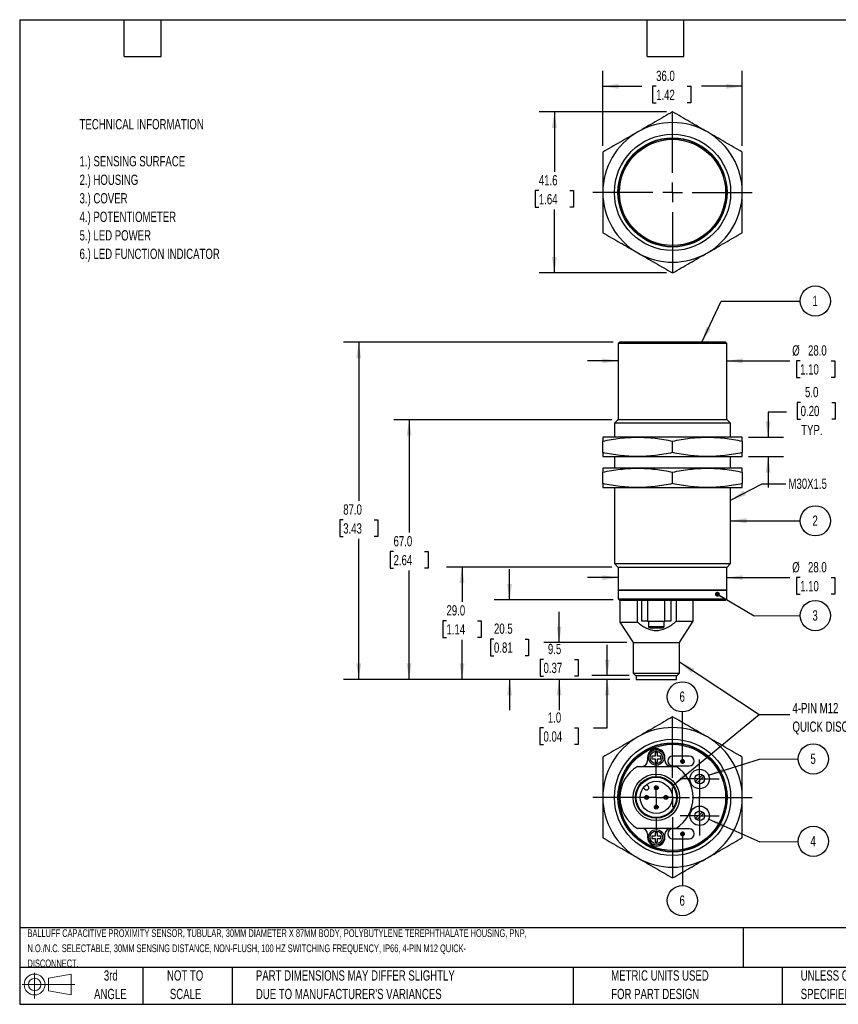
# Model space of a CAD drawing. Header units: millimetres. Extents: x 8 to 341, y 8 to 262.
# Tile 1 of 2: x 8 to 219, y 8 to 262. Entities that reach past the tile are written whole.
import ezdxf

# ---------------------------------------------------------------- set-up
doc = ezdxf.new("R2010")
doc.units = ezdxf.units.MM
doc.header["$LTSCALE"] = 1.25
doc.linetypes.add('CENTERX2', pattern=[20.32, 12.7, -2.54, 2.54, -2.54])
doc.layers.add('CENTER', color=40, linetype='CENTERX2')
doc.layers.add('DIMENSIONS', color=140, linetype='Continuous', lineweight=25)
doc.layers.add('TEXT', color=140, linetype='Continuous', lineweight=25)
doc.styles.add('SLDTEXTSTYLE0', font='TXT', dxfattribs={"width": 0.7})
doc.dimstyles.new('SLDDIMSTYLE0', dxfattribs={"dimtxt": 2.69751, "dimasz": 4.1275, "dimexe": 0, "dimexo": 0.0625, "dimgap": 0.674377, "dimtad": 0, "dimtih": 1, "dimtoh": 1, "dimrnd": 1e-09, "dimzin": 4, "dimdsep": 46, "dimtxsty": 'SLDTEXTSTYLE0', "dimsah": 1, "dimcen": 0.09, "dimadec": 0, "dimazin": 1, "dimtfac": 1, "dimtmove": 0, "dimatfit": 0, "dimfxl": 0, "dimfrac": 2, "dimtolj": 1, "dimtzin": 12, "dimarcsym": 0})
doc.dimstyles.new('SLDDIMSTYLE1', dxfattribs={"dimtxt": 2.69751, "dimasz": 4.1275, "dimexe": 0, "dimexo": 0.0625, "dimgap": 0.674377, "dimtad": 0, "dimtih": 1, "dimtoh": 1, "dimrnd": 1e-09, "dimzin": 12, "dimdsep": 46, "dimtxsty": 'SLDTEXTSTYLE0', "dimsah": 1, "dimcen": 0.09, "dimadec": 0, "dimazin": 3, "dimtfac": 1, "dimtmove": 0, "dimatfit": 0, "dimfxl": 0, "dimfrac": 2, "dimtolj": 1, "dimtzin": 12, "dimarcsym": 0})
doc.dimstyles.new('SLDDIMSTYLE2', dxfattribs={"dimtxt": 2.69751, "dimasz": 4.1275, "dimexe": 0, "dimexo": 0.0625, "dimgap": 0.674377, "dimtad": 0, "dimtih": 1, "dimtoh": 1, "dimrnd": 1e-09, "dimzin": 4, "dimdsep": 46, "dimtxsty": 'SLDTEXTSTYLE0', "dimsah": 1, "dimcen": 0.09, "dimadec": 0, "dimazin": 1, "dimtfac": 1, "dimtofl": 0, "dimtmove": 0, "dimatfit": 3, "dimfxl": 0, "dimfrac": 2, "dimtolj": 1, "dimtzin": 12, "dimarcsym": 0})
doc.dimstyles.new('SLDDIMSTYLE3', dxfattribs={"dimtxt": 0.18, "dimasz": 4.1275, "dimexe": 0, "dimexo": 0.0625, "dimgap": 0, "dimtad": 0, "dimtih": 1, "dimtoh": 1, "dimdec": 0, "dimrnd": 1e-09, "dimzin": 0, "dimdsep": 46, "dimtxsty": 'Standard', "dimsah": 1, "dimcen": 0.09, "dimadec": 0, "dimazin": 0, "dimtfac": 4.1275, "dimtdec": 0, "dimtofl": 0, "dimtmove": 0, "dimatfit": 3, "dimfxl": 0, "dimfrac": 2, "dimtolj": 1, "dimtzin": 0, "dimarcsym": 0})
doc.dimstyles.new('SLDDIMSTYLE4', dxfattribs={"dimtxt": 2.69751, "dimasz": 4.1275, "dimexe": 0, "dimexo": 0.0625, "dimgap": 0.674377, "dimtad": 0, "dimtih": 1, "dimtoh": 1, "dimrnd": 1e-09, "dimzin": 12, "dimdsep": 46, "dimtxsty": 'SLDTEXTSTYLE0', "dimsah": 1, "dimcen": 0.09, "dimadec": 0, "dimazin": 3, "dimtfac": 1, "dimtofl": 0, "dimtmove": 0, "dimatfit": 3, "dimfxl": 0, "dimfrac": 2, "dimtolj": 1, "dimtzin": 12, "dimarcsym": 0})
doc.dimstyles.new('SLDDIMSTYLE5', dxfattribs={"dimtxt": 0.18, "dimasz": 1.27, "dimexe": 0, "dimexo": 0.0625, "dimgap": 0, "dimtad": 0, "dimtih": 1, "dimtoh": 1, "dimdec": 0, "dimrnd": 1e-09, "dimzin": 0, "dimdsep": 46, "dimtxsty": 'Standard', "dimblk1": 'DOT', "dimblk2": 'DOT', "dimsah": 1, "dimcen": 0.09, "dimadec": 0, "dimazin": 0, "dimtfac": 1.27, "dimtdec": 0, "dimtofl": 0, "dimtmove": 0, "dimatfit": 3, "dimldrblk": 'DOT', "dimfxl": 0, "dimfrac": 2, "dimtolj": 1, "dimtzin": 0, "dimarcsym": 0})

# ---------------------------------------------------------------- blocks, each defined once
blk = doc.blocks.new('Block11')
at = {"color": 7, "linetype": 'Continuous', "lineweight": 18}
for p, q in [((3.24, 6.64), (3.24, 0)), ((6.85, 5.21), (12.72, 6.29)), ((6.85, 2), (6.85, 5.21)), ((12.72, 6.29), (12.72, 0.91)), ((0, 3.6), (13.59, 3.6)), ((6.85, 2), (12.72, 0.91))]:
    blk.add_line(p, q, dxfattribs=at)
for radius in [2.69, 1.61]:
    blk.add_circle((3.24, 3.6), radius, dxfattribs=at)
blk = doc.blocks.new('Block12')
at = {"color": 7, "linetype": 'Continuous'}
blk.add_blockref('Block11', (0, 0), dxfattribs=at)
blk = doc.blocks.new('SW_NOTE_0')
at = {"layer": 'TEXT', "color": 0, "attachment_point": 1, "style": 'SLDTEXTSTYLE0'}
for s, insert, char_height in [('TECHNICAL INFORMATION', (0, 3.41), 2.6458), ('1.) SENSING SURFACE', (0, -6.14), 2.6458), ('2.) HOUSING', (0, -10.92), 2.6458), ('3.) COVER', (0, -15.7), 2.646), ('4.) POTENTIOMETER', (0, -20.48), 2.6458), ('5.) LED POWER', (0, -25.26), 2.6458), ('6.) LED FUNCTION INDICATOR', (0, -30.03), 2.6458)]:
    blk.add_mtext(s, dxfattribs=dict(at, insert=insert, char_height=char_height))
blk = doc.blocks.new('SW_NOTE_0_1')
at = {"layer": 'TEXT', "color": 0, "attachment_point": 1, "style": 'SLDTEXTSTYLE0'}
for s, insert, char_height in [('BALLUFF CAPACITIVE PROXIMITY SENSOR, TUBULAR, 30MM DIAMETER X 87MM BODY, POLYBUTYLENE TEREPHTHALATE HOUSING, PNP,', (0, 2.56), 1.98438), ('N.O./N.C. SELECTABLE, 30MM SENSING DISTANCE, NON-FLUSH, 100 HZ SWITCHING FREQUENCY, IP66, 4-PIN M12 QUICK-', (0, -1.34), 1.98438), ('DISCONNECT.', (0, -5.23), 1.9844)]:
    blk.add_mtext(s, dxfattribs=dict(at, insert=insert, char_height=char_height))
blk = doc.blocks.new('SW_NOTE_0_3')
at = {"layer": 'TEXT', "color": 0, "char_height": 2.6458, "attachment_point": 1, "style": 'SLDTEXTSTYLE0'}
for s, insert in [('UNLESS OTHERWISE', (0, 3.41)), ('SPECIFIED UNITS ARE:', (0, -1.37))]:
    blk.add_mtext(s, dxfattribs=dict(at, insert=insert))
blk = doc.blocks.new('SW_NOTE_0_4')
at = {"layer": 'TEXT', "color": 0, "char_height": 2.6458, "attachment_point": 1, "style": 'SLDTEXTSTYLE0'}
for s, insert in [('PART DIMENSIONS MAY DIFFER SLIGHTLY', (0, 3.41)), ("DUE TO MANUFACTURER'S VARIANCES", (0, -1.37))]:
    blk.add_mtext(s, dxfattribs=dict(at, insert=insert))
blk = doc.blocks.new('SW_NOTE_0_5')
at = {"layer": 'TEXT', "color": 0, "char_height": 2.646, "attachment_point": 2, "style": 'SLDTEXTSTYLE0'}
for s, insert in [('NOT TO', (6.57, 3.41)), ('SCALE', (6.69, -1.37))]:
    blk.add_mtext(s, dxfattribs=dict(at, insert=insert))
blk = doc.blocks.new('SW_NOTE_0_6')
at = {"layer": 'TEXT', "color": 0, "char_height": 2.646, "attachment_point": 2, "style": 'SLDTEXTSTYLE0'}
for s, insert in [('3rd', (2.89, 3.41)), ('ANGLE', (2.77, -1.37))]:
    blk.add_mtext(s, dxfattribs=dict(at, insert=insert))
blk = doc.blocks.new('SW_NOTE_0_7')
at = {"layer": 'TEXT', "color": 0, "char_height": 2.6458, "attachment_point": 1, "style": 'SLDTEXTSTYLE0'}
for s, insert in [('METRIC UNITS USED', (0, 3.41)), ('FOR PART DESIGN', (0, -1.37))]:
    blk.add_mtext(s, dxfattribs=dict(at, insert=insert))
blk = doc.blocks.new('_D')
at = {"layer": 'DIMENSIONS'}
for p, q in [((162.43, 173.92), (154.5, 173.92)), ((190.43, 173.92), (206.72, 173.92)), ((209.36, 173.92), (208.45, 173.92)), ((208.45, 173.92), (208.45, 169.64)), ((217.38, 173.92), (218.28, 173.92)), ((218.28, 173.92), (218.28, 169.64)), ((208.45, 169.64), (209.36, 169.64)), ((218.28, 169.64), (217.38, 169.64))]:
    blk.add_line(p, q, dxfattribs=at)
for points in [[(162.43, 173.92), (158.31, 174.56), (158.31, 173.29)], [(190.43, 173.92), (194.56, 173.29), (194.56, 174.56)]]:
    blk.add_solid(points, dxfattribs=at)
at = {"layer": 'DIMENSIONS', "char_height": 2.646, "attachment_point": 1, "style": 'SLDTEXTSTYLE0'}
for s, insert in [('%%c', (207.32, 177.94)), ('28.0', (211.4, 177.94)), ('1.10', (209.36, 173.05))]:
    blk.add_mtext(s, dxfattribs=dict(at, insert=insert))
blk = doc.blocks.new('_D_1')
at = {"layer": 'DIMENSIONS'}
for p, q in [((209.5, 163.19), (208.6, 163.19)), ((208.6, 163.19), (208.6, 158.9)), ((217.52, 163.19), (218.42, 163.19)), ((218.42, 163.19), (218.42, 158.9)), ((205.88, 160.66), (201.09, 160.66)), ((201.09, 160.66), (201.09, 154.24)), ((208.6, 158.9), (209.5, 158.9)), ((218.42, 158.9), (217.52, 158.9)), ((196.02, 154.24), (205.06, 154.24)), ((196.02, 149.24), (205.06, 149.24)), ((201.09, 149.24), (201.09, 141.3))]:
    blk.add_line(p, q, dxfattribs=at)
for points in [[(201.09, 154.24), (201.73, 158.36), (200.46, 158.36)], [(201.09, 149.24), (200.46, 145.11), (201.73, 145.11)]]:
    blk.add_solid(points, dxfattribs=at)
at = {"layer": 'DIMENSIONS', "char_height": 2.646, "attachment_point": 1, "style": 'SLDTEXTSTYLE0'}
for s, insert in [('5.0', (210.62, 167.2)), ('0.20', (209.5, 162.31)), ('TYP.', (209.63, 157.42))]:
    blk.add_mtext(s, dxfattribs=dict(at, insert=insert))
blk = doc.blocks.new('_D_2')
at = {"layer": 'DIMENSIONS'}
for p, q in [((159.59, 92.74), (159.59, 100.67)), ((165.26, 92.74), (155.62, 92.74)), ((165.45, 91.74), (155.62, 91.74)), ((159.59, 79.24), (159.59, 91.74)), ((143.12, 79.24), (142.22, 79.24)), ((142.22, 79.24), (142.22, 74.95)), ((151.14, 79.24), (152.05, 79.24)), ((152.05, 79.24), (152.05, 74.95)), ((156, 79.24), (159.59, 79.24)), ((142.22, 74.95), (143.12, 74.95)), ((152.05, 74.95), (151.14, 74.95))]:
    blk.add_line(p, q, dxfattribs=at)
for points in [[(159.59, 92.74), (160.22, 96.86), (158.95, 96.86)], [(159.59, 91.74), (158.95, 87.61), (160.22, 87.61)]]:
    blk.add_solid(points, dxfattribs=at)
at = {"layer": 'DIMENSIONS', "char_height": 2.646, "attachment_point": 1, "style": 'SLDTEXTSTYLE0'}
for s, insert in [('1.0', (144.25, 83.25)), ('0.04', (143.12, 78.36))]:
    blk.add_mtext(s, dxfattribs=dict(at, insert=insert))
blk = doc.blocks.new('_D_3')
at = {"layer": 'DIMENSIONS'}
for p, q in [((147.15, 101.24), (147.15, 109.17)), ((164.65, 101.24), (143.18, 101.24)), ((143.14, 96.91), (142.24, 96.91)), ((142.24, 96.91), (142.24, 92.62)), ((151.16, 96.91), (152.07, 96.91)), ((152.07, 96.91), (152.07, 92.62)), ((142.24, 92.62), (143.14, 92.62)), ((165.45, 91.74), (143.18, 91.74)), ((147.15, 91.74), (147.15, 83.8)), ((152.07, 92.62), (151.16, 92.62))]:
    blk.add_line(p, q, dxfattribs=at)
for points in [[(147.15, 101.24), (147.79, 105.36), (146.52, 105.36)], [(147.15, 91.74), (146.52, 87.61), (147.79, 87.61)]]:
    blk.add_solid(points, dxfattribs=at)
at = {"layer": 'DIMENSIONS', "char_height": 2.646, "attachment_point": 1, "style": 'SLDTEXTSTYLE0'}
for s, insert in [('9.5', (144.27, 100.92)), ('0.37', (143.14, 96.03))]:
    blk.add_mtext(s, dxfattribs=dict(at, insert=insert))
blk = doc.blocks.new('_D_4')
at = {"layer": 'DIMENSIONS'}
for p, q in [((134.36, 112.24), (134.36, 120.17)), ((161.15, 112.24), (130.39, 112.24)), ((130.35, 102.16), (129.44, 102.16)), ((129.44, 102.16), (129.44, 97.87)), ((138.37, 102.16), (139.27, 102.16)), ((139.27, 102.16), (139.27, 97.87)), ((129.44, 97.87), (130.35, 97.87)), ((139.27, 97.87), (138.37, 97.87)), ((165.45, 91.74), (130.39, 91.74)), ((134.36, 91.74), (134.36, 83.8))]:
    blk.add_line(p, q, dxfattribs=at)
for points in [[(134.36, 112.24), (134.99, 116.36), (133.72, 116.36)], [(134.36, 91.74), (133.72, 87.61), (134.99, 87.61)]]:
    blk.add_solid(points, dxfattribs=at)
at = {"layer": 'DIMENSIONS', "char_height": 2.646, "attachment_point": 1, "style": 'SLDTEXTSTYLE0'}
for s, insert in [('20.5', (130.35, 106.17)), ('0.81', (130.35, 101.28))]:
    blk.add_mtext(s, dxfattribs=dict(at, insert=insert))
blk = doc.blocks.new('_D_5')
at = {"layer": 'DIMENSIONS'}
for p, q in [((160.77, 120.74), (118.13, 120.74)), ((122.1, 120.74), (122.1, 111.76)), ((118.09, 106.87), (117.19, 106.87)), ((117.19, 106.87), (117.19, 102.59)), ((126.11, 106.87), (127.02, 106.87)), ((127.02, 106.87), (127.02, 102.59)), ((117.19, 102.59), (118.09, 102.59)), ((122.1, 91.74), (122.1, 101.98)), ((127.02, 102.59), (126.11, 102.59)), ((165.45, 91.74), (118.13, 91.74))]:
    blk.add_line(p, q, dxfattribs=at)
for points in [[(122.1, 120.74), (121.47, 116.61), (122.74, 116.61)], [(122.1, 91.74), (122.74, 95.86), (121.47, 95.86)]]:
    blk.add_solid(points, dxfattribs=at)
at = {"layer": 'DIMENSIONS', "char_height": 2.646, "attachment_point": 1, "style": 'SLDTEXTSTYLE0'}
for s, insert in [('29.0', (118.09, 110.89)), ('1.14', (118.09, 106))]:
    blk.add_mtext(s, dxfattribs=dict(at, insert=insert))
blk = doc.blocks.new('_D_6')
at = {"layer": 'DIMENSIONS'}
for p, q in [((160.77, 158.74), (104.47, 158.74)), ((108.43, 158.74), (108.43, 129.61)), ((104.43, 124.72), (103.52, 124.72)), ((103.52, 124.72), (103.52, 120.43)), ((112.44, 124.72), (113.35, 124.72)), ((113.35, 124.72), (113.35, 120.43)), ((103.52, 120.43), (104.43, 120.43)), ((108.43, 91.74), (108.43, 119.83)), ((113.35, 120.43), (112.44, 120.43)), ((165.45, 91.74), (104.47, 91.74))]:
    blk.add_line(p, q, dxfattribs=at)
for points in [[(108.43, 158.74), (107.8, 154.61), (109.07, 154.61)], [(108.43, 91.74), (109.07, 95.86), (107.8, 95.86)]]:
    blk.add_solid(points, dxfattribs=at)
at = {"layer": 'DIMENSIONS', "char_height": 2.646, "attachment_point": 1, "style": 'SLDTEXTSTYLE0'}
for s, insert in [('67.0', (104.43, 128.73)), ('2.64', (104.43, 123.84))]:
    blk.add_mtext(s, dxfattribs=dict(at, insert=insert))
blk = doc.blocks.new('_D_7')
at = {"layer": 'DIMENSIONS'}
for p, q in [((161.15, 178.74), (91.48, 178.74)), ((95.45, 178.74), (95.45, 137.78)), ((91.44, 132.89), (90.54, 132.89)), ((90.54, 132.89), (90.54, 128.61)), ((99.46, 132.89), (100.36, 132.89)), ((100.36, 132.89), (100.36, 128.61)), ((90.54, 128.61), (91.44, 128.61)), ((95.45, 91.74), (95.45, 128)), ((100.36, 128.61), (99.46, 128.61)), ((165.45, 91.74), (91.48, 91.74))]:
    blk.add_line(p, q, dxfattribs=at)
for points in [[(95.45, 178.74), (94.81, 174.61), (96.08, 174.61)], [(95.45, 91.74), (96.08, 95.86), (94.81, 95.86)]]:
    blk.add_solid(points, dxfattribs=at)
at = {"layer": 'DIMENSIONS', "char_height": 2.646, "attachment_point": 1, "style": 'SLDTEXTSTYLE0'}
for s, insert in [('87.0', (91.44, 136.91)), ('3.43', (91.44, 132.02))]:
    blk.add_mtext(s, dxfattribs=dict(at, insert=insert))
blk = doc.blocks.new('_D_8')
at = {"layer": 'DIMENSIONS'}
for p, q in [((162.43, 118), (154.5, 118)), ((190.43, 118), (206.72, 118)), ((209.36, 118), (208.45, 118)), ((208.45, 118), (208.45, 113.72)), ((217.38, 118), (218.28, 118)), ((218.28, 118), (218.28, 113.72)), ((208.45, 113.72), (209.36, 113.72)), ((218.28, 113.72), (217.38, 113.72))]:
    blk.add_line(p, q, dxfattribs=at)
for points in [[(162.43, 118), (158.31, 118.64), (158.31, 117.37)], [(190.43, 118), (194.56, 117.37), (194.56, 118.64)]]:
    blk.add_solid(points, dxfattribs=at)
at = {"layer": 'DIMENSIONS', "char_height": 2.646, "attachment_point": 1, "style": 'SLDTEXTSTYLE0'}
for s, insert in [('%%c', (207.32, 122.02)), ('28.0', (211.4, 122.02)), ('1.10', (209.36, 117.13))]:
    blk.add_mtext(s, dxfattribs=dict(at, insert=insert))
blk = doc.blocks.new('SW_NOTE_0_8')
at = {"layer": 'TEXT', "color": 0}
blk.add_circle((1.12, 2.05), 3.9, dxfattribs=at)
at = {"layer": 'TEXT', "color": 0, "insert": (1.07, 3.41), "char_height": 2.65, "attachment_point": 2, "style": 'SLDTEXTSTYLE0'}
blk.add_mtext('1', dxfattribs=at)
blk = doc.blocks.new('SW_NOTE_0_9')
at = {"layer": 'TEXT', "color": 0}
blk.add_circle((3.9, -0.01), 3.9, dxfattribs=at)
at = {"layer": 'TEXT', "color": 0, "insert": (3.86, 1.36), "char_height": 2.65, "attachment_point": 2, "style": 'SLDTEXTSTYLE0'}
blk.add_mtext('2', dxfattribs=at)
blk = doc.blocks.new('SW_NOTE_0_10')
at = {"layer": 'TEXT', "color": 0}
blk.add_circle((1.12, 2.05), 3.9, dxfattribs=at)
at = {"layer": 'TEXT', "color": 0, "insert": (1.07, 3.41), "char_height": 2.65, "attachment_point": 2, "style": 'SLDTEXTSTYLE0'}
blk.add_mtext('3', dxfattribs=at)
blk = doc.blocks.new('SW_NOTE_0_11')
at = {"layer": 'TEXT', "color": 0, "attachment_point": 1, "style": 'SLDTEXTSTYLE0'}
for s, insert, char_height in [('4-PIN M12', (0.7, 2.98), 2.646), ('QUICK DISCONNECT', (0.7, -1.8), 2.6458)]:
    blk.add_mtext(s, dxfattribs=dict(at, insert=insert, char_height=char_height))
blk = doc.blocks.new('_Dot')
at = {"color": 0, "linetype": 'ByBlock', "lineweight": -2}
blk.add_line((-0.5, 0), (-1, 0), dxfattribs=at)
at = {"color": 0, "linetype": 'ByBlock', "const_width": 0.5}
blk.add_lwpolyline([(-0.25, 0, 1), (0.25, 0, 1)], format="xyb", close=True, dxfattribs=at)
blk = doc.blocks.new('_D_9')
at = {"layer": 'DIMENSIONS'}
for p, q in [((174.85, 238.17), (141.97, 238.17)), ((145.93, 238.17), (145.93, 222.73)), ((141.93, 217.84), (141.02, 217.84)), ((141.02, 217.84), (141.02, 213.55)), ((149.94, 217.84), (150.85, 217.84)), ((150.85, 217.84), (150.85, 213.55)), ((141.02, 213.55), (141.93, 213.55)), ((150.85, 213.55), (149.94, 213.55)), ((145.93, 196.6), (145.93, 212.94)), ((174.85, 196.6), (141.97, 196.6))]:
    blk.add_line(p, q, dxfattribs=at)
for points in [[(145.93, 238.17), (145.3, 234.04), (146.57, 234.04)], [(145.93, 196.6), (146.57, 200.73), (145.3, 200.73)]]:
    blk.add_solid(points, dxfattribs=at)
at = {"layer": 'DIMENSIONS', "char_height": 2.646, "attachment_point": 1, "style": 'SLDTEXTSTYLE0'}
for s, insert in [('41.6', (141.93, 221.85)), ('1.64', (141.93, 216.96))]:
    blk.add_mtext(s, dxfattribs=dict(at, insert=insert))
blk = doc.blocks.new('_D_10')
at = {"layer": 'DIMENSIONS'}
for p, q in [((158.43, 229.36), (158.43, 248.72)), ((194.43, 229.36), (194.43, 248.72)), ((158.43, 244.75), (168.55, 244.75)), ((172.2, 244.75), (171.29, 244.75)), ((171.29, 244.75), (171.29, 240.47)), ((180.22, 244.75), (181.12, 244.75)), ((181.12, 244.75), (181.12, 240.47)), ((194.43, 244.75), (183.87, 244.75)), ((171.29, 240.47), (172.2, 240.47)), ((181.12, 240.47), (180.22, 240.47))]:
    blk.add_line(p, q, dxfattribs=at)
for points in [[(158.43, 244.75), (162.56, 244.12), (162.56, 245.39)], [(194.43, 244.75), (190.31, 245.39), (190.31, 244.12)]]:
    blk.add_solid(points, dxfattribs=at)
at = {"layer": 'DIMENSIONS', "char_height": 2.646, "attachment_point": 1, "style": 'SLDTEXTSTYLE0'}
for s, insert in [('36.0', (172.2, 248.77)), ('1.42', (172.2, 243.88))]:
    blk.add_mtext(s, dxfattribs=dict(at, insert=insert))
blk = doc.blocks.new('SW_CENTERMARKSYMBOL_0')
at = {"layer": 'CENTER', "color": 0}
for p, q in [((0, 5.08), (0, 20.54)), ((0, 0), (0, 2.54)), ((-5.08, 0), (-20.54, 0)), ((0, 0), (-2.54, 0)), ((0, 0), (0, -2.54)), ((0, 0), (2.54, 0)), ((5.08, 0), (20.54, 0)), ((0, -5.08), (0, -20.54))]:
    blk.add_line(p, q, dxfattribs=at)
blk = doc.blocks.new('SW_NOTE_0_12')
at = {"layer": 'TEXT', "color": 0, "attachment_point": 1, "style": 'SLDTEXTSTYLE0'}
for s, insert, char_height in [('4-PIN M12', (0.69, 2.96), 2.646), ('QUICK DISCONNECT', (0.69, -1.81), 2.6458)]:
    blk.add_mtext(s, dxfattribs=dict(at, insert=insert, char_height=char_height))
blk = doc.blocks.new('SW_NOTE_0_13')
at = {"layer": 'TEXT', "color": 0}
blk.add_circle((-0.01, 3.9), 3.9, dxfattribs=at)
at = {"layer": 'TEXT', "color": 0, "insert": (-0.06, 5.27), "char_height": 2.65, "attachment_point": 2, "style": 'SLDTEXTSTYLE0'}
blk.add_mtext('6', dxfattribs=at)
blk = doc.blocks.new('SW_NOTE_0_14')
at = {"layer": 'TEXT', "color": 0}
blk.add_circle((-0.01, -3.9), 3.9, dxfattribs=at)
at = {"layer": 'TEXT', "color": 0, "insert": (-0.06, -2.54), "char_height": 2.65, "attachment_point": 2, "style": 'SLDTEXTSTYLE0'}
blk.add_mtext('6', dxfattribs=at)
blk = doc.blocks.new('SW_NOTE_0_15')
at = {"layer": 'TEXT', "color": 0}
blk.add_circle((1.12, 2.05), 3.9, dxfattribs=at)
at = {"layer": 'TEXT', "color": 0, "insert": (1.07, 3.41), "char_height": 2.65, "attachment_point": 2, "style": 'SLDTEXTSTYLE0'}
blk.add_mtext('5', dxfattribs=at)
blk = doc.blocks.new('SW_NOTE_0_16')
at = {"layer": 'TEXT', "color": 0}
blk.add_circle((1.12, 2.05), 3.9, dxfattribs=at)
at = {"layer": 'TEXT', "color": 0, "insert": (1.07, 3.41), "char_height": 2.65, "attachment_point": 2, "style": 'SLDTEXTSTYLE0'}
blk.add_mtext('4', dxfattribs=at)
blk = doc.blocks.new('SW_CENTERMARKSYMBOL_1')
at = {"layer": 'CENTER', "color": 0}
for p, q in [((0, 5.08), (0, 20.54)), ((-5.08, 0), (-20.54, 0)), ((0, 0), (-2.54, 0)), ((0, 0), (0, 2.54)), ((0, 0), (0, -2.54)), ((0, 0), (2.54, 0)), ((5.08, 0), (20.54, 0)), ((0, -5.08), (0, -20.54))]:
    blk.add_line(p, q, dxfattribs=at)
blk = doc.blocks.new('SW_CENTERMARKSYMBOL_2')
at = {"layer": 'CENTER', "color": 0}
for p, q in [((0, 2.54), (0, 5.04)), ((-2.54, 0), (-5.04, 0)), ((0, 0), (-2.54, 0)), ((0, 0), (0, 2.54)), ((0, 0), (0, -2.54)), ((0, 0), (2.54, 0)), ((2.54, 0), (5.04, 0)), ((0, -2.54), (0, -5.04))]:
    blk.add_line(p, q, dxfattribs=at)
blk = doc.blocks.new('SW_CENTERMARKSYMBOL_3')
at = {"layer": 'CENTER', "color": 0}
for p, q in [((0, 2.54), (0, 5.04)), ((-2.54, 0), (-5.04, 0)), ((0, 0), (-2.54, 0)), ((0, 0), (0, 2.54)), ((0, 0), (0, -2.54)), ((0, 0), (2.54, 0)), ((2.54, 0), (5.04, 0)), ((0, -2.54), (0, -5.04))]:
    blk.add_line(p, q, dxfattribs=at)
blk = doc.blocks.new('SW_CENTERMARKSYMBOL_4')
at = {"layer": 'CENTER', "color": 0}
for p, q in [((0, 5.08), (0, 8.54)), ((-5.08, 0), (-8.54, 0)), ((0, 0), (-2.54, 0)), ((0, 0), (0, 2.54)), ((0, 0), (0, -2.54)), ((0, 0), (2.54, 0)), ((5.08, 0), (8.54, 0)), ((0, -5.08), (0, -8.54))]:
    blk.add_line(p, q, dxfattribs=at)

msp = doc.modelspace()

# ---------------------------------------------------------------- linework, layer by layer
for p, q in [((162.735, 178.735), (162.435, 178.435)), ((162.435, 178.435), (162.435, 158.735)), ((190.435, 178.435), (162.435, 178.435)), ((190.135, 178.735), (162.735, 178.735)), ((190.435, 178.435), (190.135, 178.735)), ((190.435, 158.735), (190.435, 178.435)), ((162.355, 158.735), (161.435, 157.815)), ((161.435, 157.815), (161.435, 154.235)), ((191.435, 157.815), (161.435, 157.815)), ((190.515, 158.735), (162.355, 158.735)), ((191.435, 157.815), (190.515, 158.735)), ((191.435, 154.235), (191.435, 157.815)), ((167.435, 154.235), (158.435, 154.235)), ((158.435, 150.249), (158.435, 153.222)), ((185.435, 154.235), (167.435, 154.235)), ((176.435, 150.249), (176.435, 153.222)), ((194.435, 154.235), (185.435, 154.235)), ((194.435, 153.222), (194.435, 150.249)), ((158.435, 149.235), (167.435, 149.235)), ((161.435, 149.235), (161.435, 146.235)), ((167.435, 149.235), (185.435, 149.235)), ((185.435, 149.235), (194.435, 149.235)), ((191.435, 146.235), (191.435, 149.235)), ((167.435, 146.235), (158.435, 146.235)), ((158.435, 142.249), (158.435, 145.222)), ((185.435, 146.235), (167.435, 146.235)), ((176.435, 142.249), (176.435, 145.222)), ((194.435, 146.235), (185.435, 146.235)), ((194.435, 145.222), (194.435, 142.249)), ((158.435, 141.235), (167.435, 141.235)), ((161.435, 141.235), (161.435, 121.655)), ((167.435, 141.235), (185.435, 141.235)), ((185.435, 141.235), (194.435, 141.235)), ((191.435, 121.655), (191.435, 141.235)), ((161.435, 121.655), (162.355, 120.735)), ((161.435, 121.655), (191.435, 121.655)), ((162.355, 120.735), (176.435, 120.735)), ((162.435, 120.735), (162.435, 114.785)), ((176.435, 120.735), (190.515, 120.735)), ((190.435, 114.785), (190.435, 120.735)), ((190.515, 120.735), (191.435, 121.655)), ((162.435, 114.785), (190.435, 114.785)), ((162.435, 114.735), (162.435, 112.535)), ((190.435, 114.735), (162.435, 114.735)), ((162.535, 114.785), (162.535, 114.735)), ((190.335, 114.735), (190.335, 114.785)), ((190.435, 112.535), (190.435, 114.735)), ((162.435, 112.535), (162.735, 112.235)), ((162.435, 112.535), (190.435, 112.535)), ((162.735, 112.235), (190.135, 112.235)), ((162.862, 112.235), (162.862, 106.536)), ((167.351, 106.536), (167.351, 112.235)), ((168.485, 106.735), (168.485, 112.235)), ((169.985, 112.235), (169.985, 106.735)), ((174.485, 106.735), (174.485, 112.235)), ((175.985, 112.235), (175.985, 106.735)), ((177.358, 112.235), (177.358, 106.735)), ((181.735, 106.735), (181.735, 112.235)), ((190.135, 112.235), (190.435, 112.535)), ((169.985, 106.735), (168.485, 106.735)), ((169.985, 106.735), (174.485, 106.735)), ((170.235, 106.735), (170.235, 105.435)), ((174.235, 105.435), (174.235, 106.735)), ((175.985, 106.735), (174.485, 106.735)), ((177.358, 106.735), (181.735, 106.735)), ((178.235, 101.235), (181.735, 106.735)), ((162.862, 106.536), (166.235, 101.235)), ((162.862, 106.536), (167.351, 106.536)), ((170.235, 105.435), (174.235, 105.435)), ((170.635, 105.035), (173.835, 105.035)), ((166.235, 101.235), (166.235, 93.349)), ((166.235, 101.235), (178.235, 101.235)), ((178.235, 93.349), (178.235, 101.235)), ((166.235, 93.349), (166.848, 92.735)), ((166.235, 93.349), (178.235, 93.349)), ((166.848, 92.735), (172.235, 92.735)), ((167.035, 92.735), (167.035, 91.735)), ((167.035, 91.735), (177.435, 91.735)), ((172.235, 92.735), (177.621, 92.735)), ((177.435, 91.735), (177.435, 92.735)), ((177.621, 92.735), (178.235, 93.349)), ((169.985, 71.613), (169.985, 70.813)), ((171.06, 71.938), (171.06, 71.288)), ((171.91, 71.938), (171.06, 71.938)), ((171.06, 71.288), (171.91, 71.288)), ((172.56, 72.788), (171.91, 72.788)), ((171.91, 72.788), (171.91, 71.938)), ((171.91, 71.288), (171.91, 70.438)), ((172.56, 71.938), (172.56, 72.788)), ((173.41, 71.938), (172.56, 71.938)), ((172.56, 70.438), (172.56, 71.288)), ((172.56, 71.288), (173.41, 71.288)), ((173.41, 71.288), (173.41, 71.938)), ((174.485, 70.813), (174.485, 71.613)), ((180.765, 71.976), (176.485, 71.976)), ((171.91, 70.438), (172.56, 70.438)), ((176.485, 69.43), (180.765, 69.43)), ((182.392, 65.374), (184.124, 67.106)), ((184.477, 66.752), (182.745, 65.02)), ((168.907, 63.792), (169.3, 63.399)), ((170.149, 64.247), (169.755, 64.641)), ((182.392, 55.874), (184.124, 57.606)), ((184.477, 57.252), (182.745, 55.52)), ((169.985, 51.813), (169.985, 51.013)), ((171.06, 51.338), (171.06, 50.688)), ((171.91, 51.338), (171.06, 51.338)), ((172.56, 52.188), (171.91, 52.188)), ((171.91, 52.188), (171.91, 51.338)), ((172.56, 51.338), (172.56, 52.188)), ((173.41, 51.338), (172.56, 51.338)), ((173.41, 50.688), (173.41, 51.338)), ((174.485, 51.013), (174.485, 51.813)), ((180.765, 53.196), (176.485, 53.196)), ((171.06, 50.688), (171.91, 50.688)), ((171.91, 50.688), (171.91, 49.838)), ((171.91, 49.838), (172.56, 49.838)), ((172.56, 49.838), (172.56, 50.688)), ((172.56, 50.688), (173.41, 50.688)), ((176.485, 50.65), (180.765, 50.65))]:
    msp.add_line(p, q)
for centre, radius in [((176.435, 217.384), 15), ((176.435, 217.384), 14.08), ((176.435, 217.384), 14), ((176.435, 217.384), 13.7), ((176.435, 61.313), 15), ((176.435, 61.313), 14.08), ((176.435, 61.313), 14), ((176.435, 61.313), 13.7), ((172.235, 71.613), 2), ((172.235, 71.613), 1.6), ((172.235, 61.313), 6), ((172.235, 61.313), 5.386), ((172.235, 61.313), 5.2), ((183.435, 66.063), 2.5), ((183.435, 66.063), 1.25), ((172.235, 61.313), 4.15), ((172.235, 63.813), 0.5), ((172.235, 63.813), 0.25), ((169.735, 61.313), 0.5), ((169.735, 61.313), 0.25), ((174.735, 61.313), 0.5), ((174.735, 61.313), 0.25), ((172.235, 58.813), 0.5), ((172.235, 58.813), 0.25), ((183.435, 56.563), 2.5), ((183.435, 56.563), 1.25), ((172.235, 51.013), 2), ((172.235, 51.013), 1.6)]:
    msp.add_circle(centre, radius)
for centre, radius, start, end in [((176.435, 217.384), 18, 60, 120), ((176.435, 217.384), 18, 120, 180), ((176.435, 217.384), 18, 0, 60), ((176.435, 217.384), 18, 180, 240), ((176.435, 217.384), 18, 300, 0), ((176.435, 217.384), 18, 240, 300), ((170.635, 105.435), 0.4, 180, 270), ((173.835, 105.435), 0.4, 270, 0), ((176.435, 61.313), 18, 60, 120), ((176.435, 61.313), 18, 120, 180), ((176.435, 61.313), 18, 0, 60), ((172.235, 71.613), 2.25, 0, 180), ((176.485, 70.703), 1.273, 90, 270), ((180.765, 70.703), 1.273, 270, 90), ((172.235, 61.313), 9.373, 121.40389, 238.59611), ((168.485, 70.813), 1.5, 270, 0), ((175.985, 70.813), 1.5, 180, 270), ((172.235, 61.313), 9.5, 302.6369, 57.3631), ((169.724, 63.823), 0.6, 225, 45), ((176.435, 61.313), 18, 180, 240), ((176.435, 61.313), 18, 300, 0), ((168.485, 51.813), 1.5, 0, 90), ((172.235, 51.013), 2.25, 180, 0), ((175.985, 51.813), 1.5, 90, 180), ((176.485, 51.923), 1.273, 90, 270), ((180.765, 51.923), 1.273, 270, 90), ((176.435, 61.313), 18, 240, 300)]:
    msp.add_arc(centre, radius, start, end)
for points, knots in [([(176.435, 238.168), (174.947, 237.309), (173.454, 236.447), (170.455, 234.716), (168.949, 233.846), (167.435, 232.972)], [0, 0, 0, 0, 0.5, 0.5, 1, 1, 1, 1]), ([(185.435, 232.972), (183.92, 233.846), (182.414, 234.716), (179.415, 236.447), (177.922, 237.309), (176.435, 238.168)], [0, 0, 0, 0, 0.5, 0.5, 1, 1, 1, 1]), ([(167.435, 232.972), (165.92, 232.098), (164.414, 231.228), (161.415, 229.497), (159.922, 228.635), (158.435, 227.776)], [0, 0, 0, 0, 0.5, 0.5, 1, 1, 1, 1]), ([(194.435, 227.776), (192.947, 228.635), (191.454, 229.497), (188.455, 231.228), (186.949, 232.098), (185.435, 232.972)], [0, 0, 0, 0, 0.5, 0.5, 1, 1, 1, 1]), ([(158.435, 227.776), (158.435, 226.058), (158.435, 224.334), (158.435, 220.871), (158.435, 219.132), (158.435, 217.384)], [0, 0, 0, 0, 0.5, 0.5, 1, 1, 1, 1]), ([(194.435, 217.384), (194.435, 219.132), (194.435, 220.871), (194.435, 224.334), (194.435, 226.058), (194.435, 227.776)], [0, 0, 0, 0, 0.5, 0.5, 1, 1, 1, 1]), ([(158.435, 217.384), (158.435, 215.635), (158.435, 213.896), (158.435, 210.433), (158.435, 208.709), (158.435, 206.991)], [0, 0, 0, 0, 0.5, 0.5, 1, 1, 1, 1]), ([(194.435, 206.991), (194.435, 208.709), (194.435, 210.433), (194.435, 213.896), (194.435, 215.635), (194.435, 217.384)], [0, 0, 0, 0, 0.5, 0.5, 1, 1, 1, 1]), ([(158.435, 206.991), (159.922, 206.132), (161.415, 205.27), (164.414, 203.539), (165.92, 202.669), (167.435, 201.795)], [0, 0, 0, 0, 0.5, 0.5, 1, 1, 1, 1]), ([(185.435, 201.795), (186.949, 202.669), (188.455, 203.539), (191.454, 205.27), (192.947, 206.132), (194.435, 206.991)], [0, 0, 0, 0, 0.5, 0.5, 1, 1, 1, 1]), ([(167.435, 201.795), (168.949, 200.921), (170.455, 200.051), (173.454, 198.32), (174.947, 197.458), (176.435, 196.599)], [0, 0, 0, 0, 0.5, 0.5, 1, 1, 1, 1]), ([(176.435, 196.599), (177.922, 197.458), (179.415, 198.32), (182.414, 200.051), (183.92, 200.921), (185.435, 201.795)], [0, 0, 0, 0, 0.5, 0.5, 1, 1, 1, 1]), ([(158.435, 153.222), (159.922, 153.534), (161.415, 153.79), (164.414, 154.141), (165.92, 154.235), (167.435, 154.235)], [0, 0, 0, 0, 0.5, 0.5, 1, 1, 1, 1]), ([(158.435, 154.235), (158.435, 154.235), (158.435, 154.141), (158.435, 153.79), (158.435, 153.534), (158.435, 153.222)], [0, 0, 0, 0, 0.5, 0.5, 1, 1, 1, 1]), ([(167.435, 154.235), (168.949, 154.235), (170.455, 154.141), (173.454, 153.79), (174.947, 153.534), (176.435, 153.222)], [0, 0, 0, 0, 0.5, 0.5, 1, 1, 1, 1]), ([(176.435, 153.222), (177.922, 153.534), (179.415, 153.79), (182.414, 154.141), (183.92, 154.235), (185.435, 154.235)], [0, 0, 0, 0, 0.5, 0.5, 1, 1, 1, 1]), ([(185.435, 154.235), (186.949, 154.235), (188.455, 154.141), (191.454, 153.79), (192.947, 153.534), (194.435, 153.222)], [0, 0, 0, 0, 0.5, 0.5, 1, 1, 1, 1]), ([(194.435, 153.222), (194.435, 153.534), (194.435, 153.79), (194.435, 154.141), (194.435, 154.235), (194.435, 154.235)], [0, 0, 0, 0, 0.5, 0.5, 1, 1, 1, 1]), ([(167.435, 149.235), (165.92, 149.235), (164.414, 149.33), (161.415, 149.681), (159.922, 149.936), (158.435, 150.249)], [0, 0, 0, 0, 0.5, 0.5, 1, 1, 1, 1]), ([(158.435, 150.249), (158.435, 149.936), (158.435, 149.681), (158.435, 149.33), (158.435, 149.235), (158.435, 149.235)], [0, 0, 0, 0, 0.5, 0.5, 1, 1, 1, 1]), ([(176.435, 150.249), (174.947, 149.936), (173.454, 149.681), (170.455, 149.33), (168.949, 149.235), (167.435, 149.235)], [0, 0, 0, 0, 0.5, 0.5, 1, 1, 1, 1]), ([(185.435, 149.235), (183.92, 149.235), (182.414, 149.33), (179.415, 149.681), (177.922, 149.936), (176.435, 150.249)], [0, 0, 0, 0, 0.5, 0.5, 1, 1, 1, 1]), ([(194.435, 150.249), (192.947, 149.936), (191.454, 149.681), (188.455, 149.33), (186.949, 149.235), (185.435, 149.235)], [0, 0, 0, 0, 0.5, 0.5, 1, 1, 1, 1]), ([(194.435, 149.235), (194.435, 149.235), (194.435, 149.33), (194.435, 149.681), (194.435, 149.936), (194.435, 150.249)], [0, 0, 0, 0, 0.5, 0.5, 1, 1, 1, 1]), ([(158.435, 145.222), (159.922, 145.534), (161.415, 145.79), (164.414, 146.141), (165.92, 146.235), (167.435, 146.235)], [0, 0, 0, 0, 0.5, 0.5, 1, 1, 1, 1]), ([(158.435, 146.235), (158.435, 146.235), (158.435, 146.141), (158.435, 145.79), (158.435, 145.534), (158.435, 145.222)], [0, 0, 0, 0, 0.5, 0.5, 1, 1, 1, 1]), ([(167.435, 146.235), (168.949, 146.235), (170.455, 146.141), (173.454, 145.79), (174.947, 145.534), (176.435, 145.222)], [0, 0, 0, 0, 0.5, 0.5, 1, 1, 1, 1]), ([(176.435, 145.222), (177.922, 145.534), (179.415, 145.79), (182.414, 146.141), (183.92, 146.235), (185.435, 146.235)], [0, 0, 0, 0, 0.5, 0.5, 1, 1, 1, 1]), ([(185.435, 146.235), (186.949, 146.235), (188.455, 146.141), (191.454, 145.79), (192.947, 145.534), (194.435, 145.222)], [0, 0, 0, 0, 0.5, 0.5, 1, 1, 1, 1]), ([(194.435, 145.222), (194.435, 145.534), (194.435, 145.79), (194.435, 146.141), (194.435, 146.235), (194.435, 146.235)], [0, 0, 0, 0, 0.5, 0.5, 1, 1, 1, 1]), ([(167.435, 141.235), (165.92, 141.235), (164.414, 141.33), (161.415, 141.681), (159.922, 141.936), (158.435, 142.249)], [0, 0, 0, 0, 0.5, 0.5, 1, 1, 1, 1]), ([(158.435, 142.249), (158.435, 141.936), (158.435, 141.681), (158.435, 141.33), (158.435, 141.235), (158.435, 141.235)], [0, 0, 0, 0, 0.5, 0.5, 1, 1, 1, 1]), ([(176.435, 142.249), (174.947, 141.936), (173.454, 141.681), (170.455, 141.33), (168.949, 141.235), (167.435, 141.235)], [0, 0, 0, 0, 0.5, 0.5, 1, 1, 1, 1]), ([(185.435, 141.235), (183.92, 141.235), (182.414, 141.33), (179.415, 141.681), (177.922, 141.936), (176.435, 142.249)], [0, 0, 0, 0, 0.5, 0.5, 1, 1, 1, 1]), ([(194.435, 142.249), (192.947, 141.936), (191.454, 141.681), (188.455, 141.33), (186.949, 141.235), (185.435, 141.235)], [0, 0, 0, 0, 0.5, 0.5, 1, 1, 1, 1]), ([(194.435, 141.235), (194.435, 141.235), (194.435, 141.33), (194.435, 141.681), (194.435, 141.936), (194.435, 142.249)], [0, 0, 0, 0, 0.5, 0.5, 1, 1, 1, 1]), ([(167.351, 106.536), (167.713, 106.239), (168.085, 105.958), (168.858, 105.441), (169.258, 105.205), (169.892, 104.902), (170.11, 104.81), (170.549, 104.65), (170.772, 104.582), (171.224, 104.473), (171.454, 104.432), (171.923, 104.382), (172.158, 104.373), (172.623, 104.388), (172.854, 104.411), (173.313, 104.487), (173.542, 104.54), (174.218, 104.74), (174.646, 104.923), (175.47, 105.353), (175.867, 105.603), (176.633, 106.143), (177, 106.432), (177.358, 106.735)], [0, 0, 0, 0, 0.125, 0.125, 0.25, 0.25, 0.3125, 0.3125, 0.375, 0.375, 0.4375, 0.4375, 0.5, 0.5, 0.5625, 0.5625, 0.625, 0.625, 0.75, 0.75, 0.875, 0.875, 1, 1, 1, 1]), ([(176.435, 82.097), (174.947, 81.238), (173.454, 80.377), (170.455, 78.645), (168.949, 77.776), (167.435, 76.901)], [0, 0, 0, 0, 0.5, 0.5, 1, 1, 1, 1]), ([(185.435, 76.901), (183.92, 77.776), (182.414, 78.645), (179.415, 80.377), (177.922, 81.238), (176.435, 82.097)], [0, 0, 0, 0, 0.5, 0.5, 1, 1, 1, 1]), ([(167.435, 76.901), (165.92, 76.027), (164.414, 75.157), (161.415, 73.426), (159.922, 72.564), (158.435, 71.705)], [0, 0, 0, 0, 0.5, 0.5, 1, 1, 1, 1]), ([(194.435, 71.705), (192.947, 72.564), (191.454, 73.426), (188.455, 75.157), (186.949, 76.027), (185.435, 76.901)], [0, 0, 0, 0, 0.5, 0.5, 1, 1, 1, 1]), ([(158.435, 71.705), (158.435, 69.987), (158.435, 68.264), (158.435, 64.801), (158.435, 63.061), (158.435, 61.313)], [0, 0, 0, 0, 0.5, 0.5, 1, 1, 1, 1]), ([(194.435, 61.313), (194.435, 63.061), (194.435, 64.801), (194.435, 68.264), (194.435, 69.987), (194.435, 71.705)], [0, 0, 0, 0, 0.5, 0.5, 1, 1, 1, 1]), ([(167.351, 69.313), (167.713, 69.313), (168.085, 69.313), (168.858, 69.313), (169.258, 69.313), (169.892, 69.313), (170.11, 69.313), (170.549, 69.313), (170.772, 69.313), (171.224, 69.313), (171.454, 69.313), (171.923, 69.313), (172.158, 69.313), (172.623, 69.313), (172.854, 69.313), (173.313, 69.313), (173.542, 69.313), (174.218, 69.313), (174.646, 69.313), (175.47, 69.313), (175.867, 69.313), (176.633, 69.313), (177, 69.313), (177.358, 69.313)], [0, 0, 0, 0, 0.125, 0.125, 0.25, 0.25, 0.3125, 0.3125, 0.375, 0.375, 0.4375, 0.4375, 0.5, 0.5, 0.5625, 0.5625, 0.625, 0.625, 0.75, 0.75, 0.875, 0.875, 1, 1, 1, 1]), ([(158.435, 61.313), (158.435, 59.564), (158.435, 57.825), (158.435, 54.362), (158.435, 52.639), (158.435, 50.921)], [0, 0, 0, 0, 0.5, 0.5, 1, 1, 1, 1]), ([(194.435, 50.921), (194.435, 52.639), (194.435, 54.362), (194.435, 57.825), (194.435, 59.564), (194.435, 61.313)], [0, 0, 0, 0, 0.5, 0.5, 1, 1, 1, 1]), ([(158.435, 50.921), (159.922, 50.062), (161.415, 49.2), (164.414, 47.468), (165.92, 46.599), (167.435, 45.724)], [0, 0, 0, 0, 0.5, 0.5, 1, 1, 1, 1]), ([(177.358, 53.313), (177.002, 53.313), (176.638, 53.313), (175.883, 53.313), (175.494, 53.313), (174.882, 53.313), (174.673, 53.313), (174.245, 53.313), (174.023, 53.313), (173.345, 53.313), (172.885, 53.313), (172.181, 53.313), (171.943, 53.313), (171.475, 53.313), (171.244, 53.313), (170.562, 53.313), (170.115, 53.313), (169.269, 53.313), (168.867, 53.313), (168.09, 53.313), (167.714, 53.313), (167.351, 53.313)], [0, 0, 0, 0, 0.125, 0.125, 0.25, 0.25, 0.3125, 0.3125, 0.375, 0.375, 0.5, 0.5, 0.5625, 0.5625, 0.625, 0.625, 0.75, 0.75, 0.875, 0.875, 1, 1, 1, 1]), ([(185.435, 45.724), (186.949, 46.599), (188.455, 47.468), (191.454, 49.2), (192.947, 50.062), (194.435, 50.921)], [0, 0, 0, 0, 0.5, 0.5, 1, 1, 1, 1]), ([(167.435, 45.724), (168.949, 44.85), (170.455, 43.98), (173.454, 42.249), (174.947, 41.387), (176.435, 40.528)], [0, 0, 0, 0, 0.5, 0.5, 1, 1, 1, 1]), ([(176.435, 40.528), (177.922, 41.387), (179.415, 42.249), (182.414, 43.98), (183.92, 44.85), (185.435, 45.724)], [0, 0, 0, 0, 0.5, 0.5, 1, 1, 1, 1])]:
    msp.add_open_spline(points, degree=3, knots=knots)
at = {"layer": 'TEXT'}
for p, q in [((7.937, 261.938), (341.312, 261.938)), ((7.937, 261.938), (7.937, 7.937)), ((34.925, 252.412), (34.925, 261.938)), ((44.45, 252.412), (44.45, 261.938)), ((169.863, 252.412), (169.863, 261.938)), ((179.387, 252.412), (179.387, 261.938)), ((34.925, 252.412), (44.45, 252.412)), ((169.863, 252.412), (179.387, 252.412)), ((184.003, 178.735), (189.027, 189.366)), ((189.027, 189.366), (209.376, 189.357)), ((188.015, 113.736), (197.538, 108.171)), ((197.538, 108.171), (209.376, 108.203)), ((185.718, 67.081), (198.905, 71.189)), ((198.905, 71.189), (208.863, 71.223)), ((185.769, 55.668), (198.922, 49.872)), ((198.922, 49.872), (208.863, 49.946)), ((341.312, 27.658), (7.937, 27.658)), ((194.699, 27.658), (194.699, 17.462)), ((341.312, 17.462), (7.937, 17.462)), ((39.687, 17.462), (39.687, 7.937)), ((62.765, 17.462), (62.765, 7.937)), ((150.808, 17.462), (150.808, 7.937)), ((204.725, 17.462), (204.725, 7.937)), ((7.937, 7.937), (341.312, 7.937))]:
    msp.add_line(p, q, dxfattribs=at)
for points in [[(184.003, 178.735), (186.341, 182.196), (185.193, 182.738)], [(185.718, 67.081), (189.847, 67.702), (189.47, 68.915)], [(185.769, 55.668), (189.29, 53.422), (189.802, 54.584)]]:
    msp.add_solid(points, dxfattribs=at)

# ---------------------------------------------------------------- block references
at = {"layer": 'CENTER'}
for name, p in [('SW_CENTERMARKSYMBOL_0', (176.435, 217.384)), ('SW_CENTERMARKSYMBOL_1', (176.435, 61.313)), ('SW_CENTERMARKSYMBOL_4', (172.235, 61.313)), ('SW_CENTERMARKSYMBOL_2', (183.435, 66.063)), ('SW_CENTERMARKSYMBOL_3', (183.435, 56.563))]:
    msp.add_blockref(name, p, dxfattribs=at)
at = {"layer": 'TEXT'}
for name, p in [('SW_NOTE_0', (23.394, 232.89)), ('SW_NOTE_0_8', (212.159, 187.31)), ('SW_NOTE_0_9', (209.376, 132.665)), ('SW_NOTE_0_10', (212.159, 106.168)), ('SW_NOTE_0_13', (178.984, 83.356)), ('SW_NOTE_0_12', (206.698, 82.692)), ('SW_NOTE_0_11', (206.698, 82.692)), ('SW_NOTE_0_15', (211.645, 69.192)), ('SW_NOTE_0_16', (211.645, 47.931)), ('SW_NOTE_0_14', (178.985, 38.576)), ('SW_NOTE_0_1', (9.957, 24.721)), ('Block12', (8.547, 9.442)), ('SW_NOTE_0_6', (28.559, 13.294)), ('SW_NOTE_0_5', (44.071, 13.294)), ('SW_NOTE_0_4', (68.899, 13.294)), ('SW_NOTE_0_7', (160.598, 13.294)), ('SW_NOTE_0_3', (209.51, 13.294))]:
    msp.add_blockref(name, p, dxfattribs=at)
at = {"layer": 'TEXT', "xscale": 1.27, "yscale": 1.27, "rotation": 149.6992832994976}
msp.add_blockref('_Dot', (188.015, 113.736, 7.867), dxfattribs=at)

# ---------------------------------------------------------------- texts
at = {"layer": 'TEXT', "insert": (206.362, 143.55), "char_height": 2.6458, "attachment_point": 1, "style": 'SLDTEXTSTYLE0'}
msp.add_mtext('M30X1.5', dxfattribs=at)

# ---------------------------------------------------------------- dimensions: what is measured, and where the dimension line sits
at = {"layer": 'DIMENSIONS'}
for base, p1, p2, angle, dimstyle, picture, middle in [((194.435, 244.752), (158.435, 227.776), (194.435, 227.776), 0, 'SLDDIMSTYLE2', '_D_10', (176.208, 244.752)), ((145.935, 196.599), (176.435, 238.168), (176.435, 196.599), 90, 'SLDDIMSTYLE4', '_D_9', (145.935, 217.836)), ((95.449, 178.735), (167.035, 91.735), (162.735, 178.735), 90, 'SLDDIMSTYLE2', '_D_7', (95.449, 132.894)), ((108.435, 158.735), (167.035, 91.735), (162.355, 158.735), 90, 'SLDDIMSTYLE2', '_D_6', (108.435, 124.717)), ((122.102, 120.735), (167.035, 91.735), (162.355, 120.735), 90, 'SLDDIMSTYLE2', '_D_5', (122.102, 106.873)), ((134.358, 112.235), (167.035, 91.735), (162.735, 112.235), 90, 'SLDDIMSTYLE1', '_D_4', (134.358, 102.16)), ((147.152, 101.235), (167.035, 91.735), (166.235, 101.235), 90, 'SLDDIMSTYLE1', '_D_3', (147.152, 96.907)), ((159.587, 92.735), (167.035, 91.735), (166.848, 92.735), 90, 'SLDDIMSTYLE0', '_D_2', (159.587, 79.235))]:
    dim = msp.add_linear_dim(base=base, p1=p1, p2=p2, angle=angle, dimstyle=dimstyle, dxfattribs=at)
    dim.commit()
    dim.dimension.update_dxf_attribs({"geometry": picture, "text_midpoint": middle, "dimtype": 160})
for base, p1, p2, picture, middle in [((190.435, 173.923), (162.435, 178.435), (190.435, 178.435), '_D', (213.368, 173.923)), ((190.435, 118.004), (162.435, 120.735), (190.435, 120.735), '_D_8', (213.368, 118.004))]:
    dim = msp.add_linear_dim(base=base, p1=p1, p2=p2, text='%%c<>', dimstyle='SLDDIMSTYLE0', dxfattribs=at)
    dim.commit()
    dim.dimension.update_dxf_attribs({"geometry": picture, "text_midpoint": middle, "dimtype": 160})
dim = msp.add_linear_dim(base=(201.09, 154.235), p1=(194.435, 149.235), p2=(194.435, 154.235), angle=90, text='<>\\PTYP.', dimstyle='SLDDIMSTYLE0', dxfattribs=at)
dim.commit()
dim.dimension.update_dxf_attribs({"geometry": '_D_1', "text_midpoint": (201.09, 160.663), "dimtype": 160})

# ---------------------------------------------------------------- leaders
at = {"layer": 'TEXT'}
for points, dimstyle in [([(191.435, 137.984), (199.567, 142.197), (205.671, 142.197)], 'SLDDIMSTYLE3'), ([(191.435, 132.692), (209.376, 132.665)], 'SLDDIMSTYLE3'), ([(178.235, 96.245), (198.761, 82.692), (206.698, 82.692)], 'SLDDIMSTYLE3'), ([(176.61, 64.454), (198.761, 82.692), (206.698, 82.692)], 'SLDDIMSTYLE3'), ([(179.014, 70.594), (178.984, 83.356)], 'SLDDIMSTYLE5'), ([(179.018, 51.89), (178.985, 38.576)], 'SLDDIMSTYLE5')]:
    msp.add_leader(points, dimstyle=dimstyle, dxfattribs=at)

doc.saveas('drawing.dxf')
